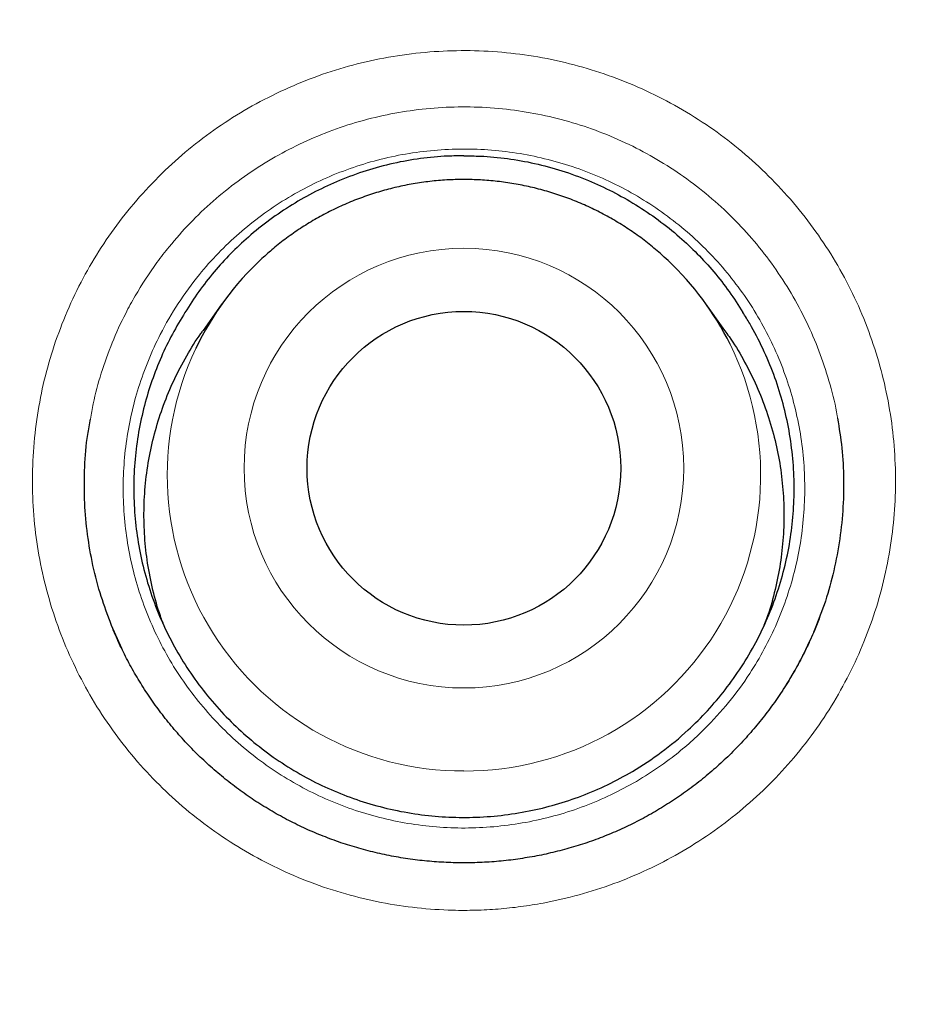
# Model space of a CAD drawing. Header units: millimetres. Extents: x 8 to 869, y 12 to 812.
# Tile 71 of 230: x 406.65 to 410.17, y 804.03 to 807.87. Entities that reach past the tile are written whole.
import ezdxf

# ---------------------------------------------------------------- set-up
doc = ezdxf.new("R2010")
doc.units = ezdxf.units.MM

msp = doc.modelspace()

# ---------------------------------------------------------------- linework, layer by layer
at = {"color": 7, "linetype": 'Continuous', "lineweight": 30}
for p, q in [((407.4418, 806.7641), (407.3682, 806.6609)), ((409.4043, 806.6609), (409.3307, 806.7641)), ((407.0508, 805.4197), (407.0108, 805.5101)), ((409.7413, 805.4621), (409.7265, 805.4314))]:
    msp.add_line(p, q, dxfattribs=at)
at = {"color": 252, "linetype": 'Continuous', "lineweight": 0}
for p, q in [((409.7265, 805.4314), (409.7017, 805.38)), ((407.0533, 805.4141), (407.0508, 805.4197))]:
    msp.add_line(p, q, dxfattribs=at)
for centre, radius in [((408.3863, 794.3141), 16.6978), ((408.3863, 794.3141), 15.9984), ((408.3861, 806.1238), 0.8579)]:
    msp.add_circle(centre, radius, dxfattribs=at)
at = {"color": 7, "linetype": 'Continuous', "lineweight": 30}
for centre, radius in [((408.3863, 794.3141), 16.1738), ((408.3861, 806.123), 0.6121)]:
    msp.add_circle(centre, radius, dxfattribs=at)
for centre, radius, start, end in [((408.3814, 806.0938), 1.1542, 132.7658, 154.5045), ((408.3913, 806.0939), 1.1539, 26.4346, 46.6677)]:
    msp.add_arc(centre, radius, start, end, dxfattribs=at)
at = {"color": 252, "linetype": 'Continuous', "lineweight": 0}
for centre, start, end in [((408.3826, 806.0961), 154.6307, 270.1838), ((408.39, 806.096), 269.8153, 26.312)]:
    msp.add_arc(centre, 1.1542, start, end, dxfattribs=at)
at = {"color": 7, "linetype": 'Continuous', "lineweight": 30}
for points, knots in [([(408.3863, 812.1662), (408.3667, 812.1663), (408.2616, 812.1669), (408.0712, 812.1642), (407.815, 812.158), (407.5588, 812.1478), (407.3023, 812.134), (407.0457, 812.1164), (406.7893, 812.0951), (406.5329, 812.07), (406.2767, 812.0413), (406.0205, 812.0088), (405.7644, 811.9725), (405.5085, 811.9325), (405.2532, 811.8889), (404.9986, 811.8415), (404.7448, 811.7905), (404.4917, 811.7359), (404.2394, 811.6776), (403.9879, 811.6156), (403.7372, 811.55), (403.4879, 811.4808), (403.2398, 811.4082), (402.9931, 811.332), (402.7473, 811.2523), (402.5029, 811.169), (402.2599, 811.0824), (402.0187, 810.9923), (401.7794, 810.8991), (401.5413, 810.8022), (401.3043, 810.7019), (401.0682, 810.5979), (400.8339, 810.4906), (400.6013, 810.3799), (400.3704, 810.266), (400.1413, 810.1488), (399.9138, 810.0282), (399.6881, 809.9042), (399.464, 809.777), (399.2415, 809.6463), (399.0207, 809.5123), (398.8015, 809.375), (398.5838, 809.2341), (398.3678, 809.0899), (398.1533, 808.9422), (397.9407, 808.7914), (397.7306, 808.6377), (397.5232, 808.4813), (397.3186, 808.3225), (397.1168, 808.161), (396.9175, 807.9968), (396.721, 807.83), (396.5271, 807.6606), (396.3357, 807.4885), (396.147, 807.3136), (395.9609, 807.1361), (395.7773, 806.9559), (395.5963, 806.773), (395.4179, 806.5874), (395.242, 806.3991), (395.0686, 806.2079), (394.8978, 806.0141), (394.7298, 805.8178), (394.5647, 805.6191), (394.4026, 805.4181), (394.2431, 805.2144), (394.0862, 805.0081), (393.9322, 804.7993), (393.7809, 804.5881), (393.6326, 804.3745), (393.4873, 804.1587), (393.3452, 803.9408), (393.2062, 803.721), (393.0704, 803.4994), (392.938, 803.276), (392.809, 803.051), (392.6835, 802.8246), (392.5614, 802.5967), (392.4429, 802.3676), (392.3279, 802.137), (392.2162, 801.9047), (392.1077, 801.6706), (392.0026, 801.4349), (391.901, 801.1979), (391.8029, 800.9597), (391.7085, 800.7205), (391.6177, 800.4804), (391.5303, 800.2387), (391.4462, 799.9954), (391.3655, 799.7502), (391.2882, 799.5038), (391.2145, 799.2562), (391.1443, 799.0074), (391.0776, 798.7572), (391.0144, 798.5057), (390.9548, 798.253), (390.8987, 797.9992), (390.8463, 797.7447), (390.7976, 797.4895), (390.7525, 797.2338), (390.7112, 796.9773), (390.6736, 796.7203), (390.6396, 796.4625), (390.6094, 796.2046), (390.5829, 795.9467), (390.5602, 795.6888), (390.5413, 795.4308), (390.526, 795.1727), (390.5145, 794.9145), (390.5067, 794.6566), (390.5027, 794.3988), (390.5024, 794.1412), (390.5058, 793.8833), (390.5129, 793.625), (390.5238, 793.3665), (390.5383, 793.1083), (390.5567, 792.8504), (390.5787, 792.5928), (390.6044, 792.3355), (390.6339, 792.0785), (390.6671, 791.8218), (390.7041, 791.5654), (390.7447, 791.3094), (390.7891, 791.0537), (390.8372, 790.7983), (390.889, 790.5433), (390.9446, 790.2886), (391.0039, 790.0344), (391.0668, 789.7811), (391.1332, 789.5292), (391.2031, 789.2789), (391.2764, 789.0301), (391.3531, 788.7828), (391.4333, 788.537), (391.5169, 788.2927), (391.604, 788.0497), (391.6946, 787.8082), (391.7886, 787.568), (391.8861, 787.3292), (391.9871, 787.0917), (392.0916, 786.8556), (392.1995, 786.6207), (392.311, 786.3871), (392.4261, 786.1548), (392.5445, 785.9239), (392.6664, 785.6946), (392.7916, 785.467), (392.9203, 785.2408), (393.0524, 785.0161), (393.1878, 784.7932), (393.3264, 784.5723), (393.4679, 784.3536), (393.6124, 784.1374), (393.7598, 783.9233), (393.9104, 783.7113), (394.064, 783.5014), (394.2205, 783.2939), (394.3799, 783.0886), (394.5423, 782.8857), (394.7075, 782.6851), (394.8758, 782.4868), (395.0467, 782.291), (395.2204, 782.0978), (395.3966, 781.9074), (395.5753, 781.7197), (395.7567, 781.5347), (395.9408, 781.3523), (396.1274, 781.1726), (396.3168, 780.9955), (396.5086, 780.8211), (396.7032, 780.6495), (396.9004, 780.4804), (397.1006, 780.3136), (397.3035, 780.1495), (397.5088, 779.9881), (397.7162, 779.83), (397.9108, 779.6855), (398.0373, 779.5952), (398.0931, 779.5553)], [0, 0, 0, 0, 0.001293, 0.006961, 0.01261, 0.018268, 0.023944, 0.029621, 0.035301, 0.040986, 0.046678, 0.052377, 0.058088, 0.06381, 0.069529, 0.075245, 0.080959, 0.086673, 0.092389, 0.098108, 0.103833, 0.109548, 0.115246, 0.120948, 0.126653, 0.132355, 0.13805, 0.143735, 0.149406, 0.155061, 0.160758, 0.166454, 0.172144, 0.177829, 0.183512, 0.189193, 0.194876, 0.200561, 0.206249, 0.211944, 0.217645, 0.223356, 0.229078, 0.234812, 0.240561, 0.246324, 0.252076, 0.257805, 0.263522, 0.269229, 0.274926, 0.280617, 0.286302, 0.291982, 0.297661, 0.303338, 0.309016, 0.314696, 0.32038, 0.326069, 0.331764, 0.337468, 0.343184, 0.348875, 0.354574, 0.360286, 0.366007, 0.371737, 0.377473, 0.383214, 0.388957, 0.394701, 0.400443, 0.406182, 0.411915, 0.41764, 0.423357, 0.429063, 0.434756, 0.440442, 0.446132, 0.451828, 0.457525, 0.46322, 0.468909, 0.474588, 0.480252, 0.485909, 0.491606, 0.497304, 0.503003, 0.508706, 0.514413, 0.520128, 0.525851, 0.531585, 0.537327, 0.543063, 0.548797, 0.554529, 0.560263, 0.565998, 0.571737, 0.577478, 0.583197, 0.588911, 0.594622, 0.600331, 0.606035, 0.611733, 0.617424, 0.623107, 0.628794, 0.634508, 0.640218, 0.645927, 0.651635, 0.657342, 0.663051, 0.668761, 0.674475, 0.680192, 0.685915, 0.691644, 0.69738, 0.703125, 0.70888, 0.714646, 0.720412, 0.726162, 0.731898, 0.737623, 0.743338, 0.749045, 0.754746, 0.760443, 0.766137, 0.77183, 0.777525, 0.783221, 0.788921, 0.794627, 0.80034, 0.806063, 0.811798, 0.817527, 0.823258, 0.829004, 0.834759, 0.840518, 0.846277, 0.85203, 0.857771, 0.8635, 0.869247, 0.874989, 0.880727, 0.886463, 0.892199, 0.897936, 0.903677, 0.909421, 0.915153, 0.920879, 0.926601, 0.93232, 0.938039, 0.943759, 0.949481, 0.955211, 0.960928, 0.966664, 0.972417, 0.978181, 0.983949, 0.98971, 0.995458, 1, 1, 1, 1]), ([(418.7011, 779.571), (418.7388, 779.5978), (418.8477, 779.6753), (419.0253, 779.8067), (419.2336, 779.9647), (419.4391, 780.1253), (419.6418, 780.2885), (419.8418, 780.4544), (420.0391, 780.6228), (420.2337, 780.7938), (420.4257, 780.9675), (420.6151, 781.1439), (420.8018, 781.3229), (420.986, 781.5046), (421.1676, 781.689), (421.3466, 781.8761), (421.5231, 782.066), (421.697, 782.2586), (421.8684, 782.454), (422.0371, 782.6519), (422.2029, 782.8523), (422.366, 783.0551), (422.5263, 783.2605), (422.6839, 783.4685), (422.8386, 783.6788), (422.9901, 783.8912), (423.1384, 784.1054), (423.2833, 784.3213), (423.425, 784.5391), (423.5636, 784.759), (423.6991, 784.9809), (423.8313, 785.2045), (423.9602, 785.4299), (424.0858, 785.6571), (424.2082, 785.8861), (424.3273, 786.1168), (424.4429, 786.3491), (424.5551, 786.5828), (424.6638, 786.8177), (424.7689, 787.054), (424.8706, 787.2917), (424.9688, 787.5307), (425.0635, 787.7711), (425.1547, 788.013), (425.2424, 788.256), (425.3266, 788.5004), (425.4075, 788.7465), (425.485, 788.9943), (425.5591, 789.2437), (425.6296, 789.4942), (425.6964, 789.7453), (425.7594, 789.9966), (425.8189, 790.249), (425.8749, 790.5027), (425.9274, 790.7579), (425.9762, 791.0135), (426.0212, 791.2693), (426.0625, 791.5253), (426.1, 791.7815), (426.1338, 792.038), (426.1638, 792.2947), (426.1901, 792.5517), (426.2127, 792.8091), (426.2316, 793.0667), (426.2467, 793.3248), (426.2582, 793.5831), (426.2659, 793.8419), (426.2698, 794.1012), (426.2701, 794.3601), (426.2666, 794.6183), (426.2593, 794.8761), (426.2483, 795.1341), (426.2336, 795.3926), (426.2152, 795.6513), (426.193, 795.9097), (426.1672, 796.1673), (426.1377, 796.4238), (426.1045, 796.68), (426.0676, 796.9361), (426.0269, 797.1921), (425.9826, 797.4475), (425.9346, 797.7021), (425.883, 797.9562), (425.8276, 798.2095), (425.7686, 798.4623), (425.7059, 798.7143), (425.6396, 798.9654), (425.5698, 799.2153), (425.4964, 799.4638), (425.4196, 799.7111), (425.3392, 799.957), (425.2552, 800.2017), (425.1678, 800.4452), (425.077, 800.6867), (424.983, 800.9263), (424.8856, 801.1641), (424.7846, 801.4011), (424.68, 801.637), (424.5719, 801.8716), (424.4604, 802.1045), (424.3459, 802.3354), (424.2281, 802.5642), (424.1068, 802.7921), (423.9818, 803.019), (423.8532, 803.2446), (423.7216, 803.468), (423.587, 803.6891), (423.4493, 803.9081), (423.3086, 804.1249), (423.1648, 804.3396), (423.0179, 804.5522), (422.8679, 804.7626), (422.7149, 804.971), (422.5587, 805.1772), (422.3994, 805.3814), (422.237, 805.5836), (422.0713, 805.7838), (421.9026, 805.9819), (421.7314, 806.177), (421.558, 806.369), (421.3824, 806.5578), (421.2041, 806.7441), (421.0231, 806.9278), (420.8396, 807.1087), (420.6535, 807.2869), (420.465, 807.4622), (420.2742, 807.6347), (420.0807, 807.8045), (419.8844, 807.9717), (419.6853, 808.1366), (419.4835, 808.2988), (419.2792, 808.4582), (419.0727, 808.6147), (418.8643, 808.7679), (418.654, 808.9179), (418.4411, 809.0652), (418.2256, 809.2098), (418.0078, 809.3514), (417.7885, 809.4896), (417.5676, 809.6244), (417.3452, 809.7557), (417.1212, 809.8837), (416.8955, 810.0082), (416.6682, 810.1294), (416.4393, 810.2473), (416.2087, 810.3618), (415.9764, 810.4729), (415.7424, 810.5807), (415.5067, 810.6852), (415.2692, 810.7864), (415.0299, 810.8844), (414.7897, 810.9786), (414.5486, 811.0691), (414.3064, 811.1561), (414.0624, 811.2398), (413.8168, 811.3201), (413.5698, 811.3969), (413.3219, 811.4701), (413.0736, 811.5396), (412.8245, 811.6054), (412.5744, 811.6676), (412.3229, 811.7264), (412.0702, 811.7816), (411.8169, 811.8332), (411.5628, 811.8811), (411.308, 811.9253), (411.0524, 811.9659), (410.796, 812.0028), (410.5391, 812.036), (410.2818, 812.0655), (410.0245, 812.0913), (409.7671, 812.1133), (409.5096, 812.1315), (409.252, 812.146), (408.9943, 812.1568), (408.7366, 812.1636), (408.5339, 812.1667), (408.4172, 812.1662), (408.3863, 812.1661)], [0, 0, 0, 0, 0.003067, 0.00886, 0.014634, 0.020394, 0.026143, 0.031881, 0.03761, 0.043334, 0.049052, 0.054767, 0.060481, 0.066195, 0.071911, 0.077631, 0.083355, 0.089087, 0.094827, 0.10058, 0.106318, 0.112064, 0.117822, 0.123589, 0.129357, 0.135122, 0.140878, 0.146619, 0.152352, 0.1581, 0.163842, 0.16958, 0.175314, 0.181048, 0.186782, 0.192519, 0.198255, 0.203979, 0.209697, 0.215409, 0.221118, 0.226825, 0.232532, 0.238241, 0.243954, 0.249652, 0.255375, 0.261114, 0.266863, 0.272613, 0.278356, 0.284083, 0.289785, 0.295538, 0.301299, 0.307047, 0.312784, 0.318511, 0.324231, 0.329944, 0.335653, 0.341359, 0.347065, 0.352771, 0.35848, 0.364192, 0.36991, 0.375636, 0.381372, 0.387069, 0.392751, 0.398458, 0.404181, 0.409913, 0.415644, 0.421365, 0.427066, 0.432755, 0.438484, 0.444211, 0.449935, 0.455659, 0.461384, 0.467112, 0.472845, 0.478584, 0.484323, 0.490054, 0.495777, 0.501495, 0.50721, 0.512924, 0.518638, 0.524354, 0.53002, 0.535694, 0.541386, 0.547089, 0.552798, 0.558503, 0.564198, 0.569874, 0.575558, 0.581304, 0.58704, 0.592766, 0.598485, 0.604198, 0.609907, 0.615614, 0.62132, 0.627028, 0.632738, 0.638452, 0.644172, 0.649901, 0.655638, 0.661388, 0.667147, 0.672839, 0.678533, 0.684229, 0.689926, 0.695621, 0.701312, 0.706998, 0.712678, 0.718358, 0.724055, 0.729766, 0.735488, 0.741214, 0.746939, 0.752655, 0.758356, 0.764057, 0.76981, 0.775549, 0.781274, 0.786989, 0.792694, 0.798393, 0.804085, 0.809774, 0.815461, 0.821147, 0.826835, 0.832526, 0.838221, 0.843922, 0.849631, 0.855353, 0.86102, 0.866701, 0.872401, 0.878113, 0.883829, 0.889541, 0.89524, 0.90092, 0.906608, 0.912323, 0.918035, 0.923745, 0.929456, 0.935168, 0.940883, 0.946604, 0.952332, 0.958053, 0.963765, 0.969471, 0.975172, 0.98087, 0.986567, 0.992266, 0.997951, 1, 1, 1, 1]), ([(424.8658, 794.3141), (424.8642, 794.4867), (424.8611, 794.8318), (424.8358, 795.349), (424.7954, 795.8652), (424.7385, 796.3799), (424.6655, 796.8925), (424.5765, 797.4026), (424.4744, 797.8955), (424.3609, 798.3711), (424.2375, 798.8294), (424.1009, 799.284), (423.9513, 799.7344), (423.7887, 800.1803), (423.6081, 800.6348), (423.4082, 801.0968), (423.1877, 801.5653), (422.9527, 802.0266), (422.7032, 802.4804), (422.4397, 802.926), (422.1622, 803.3632), (421.8793, 803.7796), (421.5923, 804.1756), (421.3029, 804.5517), (421.0028, 804.9194), (420.6922, 805.2783), (420.3714, 805.6281), (420.0306, 805.9788), (419.6691, 806.3291), (419.2861, 806.6776), (418.8924, 807.0139), (418.4883, 807.3376), (418.0743, 807.6485), (417.6506, 807.9462), (417.2299, 808.2226), (416.8133, 808.4786), (416.4019, 808.7154), (415.9839, 808.9403), (415.5596, 809.153), (415.1294, 809.3534), (414.6804, 809.547), (414.2123, 809.7323), (413.7251, 809.9077), (413.2327, 810.0677), (412.7355, 810.2121), (412.234, 810.3409), (411.7286, 810.4539), (411.2342, 810.5482), (410.7513, 810.6253), (410.2806, 810.6866), (409.8084, 810.7344), (409.335, 810.7685), (408.8608, 810.789), (408.3719, 810.7961), (407.8685, 810.7882), (407.3513, 810.7638), (406.8351, 810.7232), (406.3205, 810.6663), (405.8079, 810.5934), (405.2978, 810.5044), (404.8049, 810.4023), (404.3292, 810.2887), (403.8709, 810.1653), (403.4164, 810.0287), (402.9659, 809.8791), (402.52, 809.7166), (402.0656, 809.536), (401.6036, 809.336), (401.1351, 809.1156), (400.6737, 808.8805), (400.22, 808.6311), (399.7743, 808.3675), (399.3371, 808.0901), (398.9208, 807.8071), (398.5248, 807.5202), (398.1486, 807.2308), (397.781, 806.9306), (397.4221, 806.62), (397.0723, 806.2992), (396.7216, 805.9585), (396.3712, 805.5969), (396.0228, 805.214), (395.6865, 804.8203), (395.3628, 804.4162), (395.0519, 804.0021), (394.7541, 803.5785), (394.4778, 803.1577), (394.2217, 802.7411), (393.9849, 802.3298), (393.7601, 801.9118), (393.5474, 801.4875), (393.347, 801.0572), (393.1534, 800.6082), (392.9681, 800.1401), (392.7927, 799.653), (392.6327, 799.1605), (392.4882, 798.6633), (392.3594, 798.1618), (392.2465, 797.6565), (392.1522, 797.162), (392.075, 796.6791), (392.0137, 796.2085), (391.9659, 795.7363), (391.9318, 795.2629), (391.9113, 794.7887), (391.9043, 794.2997), (391.9122, 793.7964), (391.9366, 793.2792), (391.9772, 792.763), (392.034, 792.2483), (392.107, 791.7357), (392.196, 791.2256), (392.2981, 790.7327), (392.4116, 790.2571), (392.535, 789.7988), (392.6716, 789.3442), (392.8213, 788.8938), (392.9838, 788.4479), (393.1644, 787.9934), (393.3643, 787.5314), (393.5848, 787.0629), (393.8198, 786.6016), (394.0693, 786.1478), (394.3329, 785.7022), (394.6103, 785.265), (394.8933, 784.8486), (395.1802, 784.4526), (395.4696, 784.0765), (395.7697, 783.7088), (396.0803, 783.3499), (396.4011, 783.0001), (396.7419, 782.6494), (397.1034, 782.2991), (397.4864, 781.9506), (397.8801, 781.6143), (398.2842, 781.2906), (398.6983, 780.9797), (399.1219, 780.682), (399.5426, 780.4056), (399.9592, 780.1496), (400.3706, 779.9128), (400.7886, 779.6879), (401.2129, 779.4752), (401.6431, 779.2748), (402.0922, 779.0812), (402.5602, 778.8959), (403.0474, 778.7205), (403.5398, 778.5605), (404.037, 778.4161), (404.5386, 778.2873), (405.0439, 778.1743), (405.5384, 778.08), (406.0212, 778.0029), (406.4919, 777.9415), (406.9641, 777.8938), (407.4375, 777.8596), (407.9117, 777.8392), (408.4006, 777.8321), (408.904, 777.84), (409.4212, 777.8644), (409.9374, 777.905), (410.452, 777.9619), (410.9646, 778.0348), (411.4747, 778.1238), (411.9677, 778.2259), (412.4433, 778.3394), (412.9016, 778.4629), (413.3561, 778.5995), (413.8066, 778.7491), (414.2525, 778.9116), (414.7069, 779.0922), (415.1689, 779.2922), (415.6374, 779.5126), (416.0988, 779.7477), (416.5525, 779.9971), (416.9982, 780.2607), (417.4354, 780.5381), (417.8517, 780.8211), (418.2477, 781.108), (418.6239, 781.3974), (418.9916, 781.6976), (419.3504, 782.0082), (419.7002, 782.329), (420.0509, 782.6697), (420.4013, 783.0312), (420.7497, 783.4142), (421.086, 783.8079), (421.4098, 784.212), (421.7206, 784.6261), (422.0184, 785.0497), (422.2948, 785.4705), (422.5508, 785.8871), (422.7876, 786.2984), (423.0124, 786.7164), (423.2251, 787.1407), (423.4255, 787.571), (423.6191, 788.02), (423.8044, 788.4881), (423.9798, 788.9752), (424.1398, 789.4677), (424.2843, 789.9649), (424.4131, 790.4664), (424.526, 790.9717), (424.6203, 791.4662), (424.6975, 791.9491), (424.7588, 792.4197), (424.8066, 792.8919), (424.8405, 793.3653), (424.8618, 793.8395), (424.8644, 794.1559), (424.8658, 794.3141)], [0, 0, 0, 0, 0.005, 0.01, 0.015, 0.0199999, 0.0249999, 0.0299999, 0.0349999, 0.0395832, 0.0441666, 0.0487499, 0.0533333, 0.0579166, 0.0625, 0.0675, 0.0725, 0.0775, 0.0824999, 0.0874999, 0.0924999, 0.0974999, 0.1020832, 0.1066666, 0.1112499, 0.1158333, 0.1204166, 0.125, 0.13, 0.135, 0.14, 0.1449999, 0.1499999, 0.1549999, 0.1599999, 0.1645832, 0.1691666, 0.1737499, 0.1783333, 0.1829166, 0.1875, 0.1925, 0.1975, 0.2025, 0.2074999, 0.2124999, 0.2174999, 0.2224999, 0.2270832, 0.2316666, 0.2362499, 0.2408333, 0.2454166, 0.25, 0.255, 0.26, 0.265, 0.2699999, 0.2749999, 0.2799999, 0.2849999, 0.2895832, 0.2941666, 0.2987499, 0.3033333, 0.3079166, 0.3125, 0.3175, 0.3225, 0.3275, 0.3324999, 0.3374999, 0.3424999, 0.3474999, 0.3520832, 0.3566666, 0.3612499, 0.3658333, 0.3704166, 0.375, 0.38, 0.385, 0.39, 0.3949999, 0.3999999, 0.4049999, 0.4099999, 0.4145832, 0.4191666, 0.4237499, 0.4283333, 0.4329166, 0.4375, 0.4425, 0.4475, 0.4525, 0.4574999, 0.4624999, 0.4674999, 0.4724999, 0.4770832, 0.4816666, 0.4862499, 0.4908333, 0.4954166, 0.5, 0.505, 0.51, 0.515, 0.5199999, 0.5249999, 0.5299999, 0.5349999, 0.5395832, 0.5441666, 0.5487499, 0.5533333, 0.5579166, 0.5625, 0.5675, 0.5725, 0.5775, 0.5824999, 0.5874999, 0.5924999, 0.5974999, 0.6020832, 0.6066666, 0.6112499, 0.6158333, 0.6204166, 0.625, 0.63, 0.635, 0.64, 0.6449999, 0.6499999, 0.6549999, 0.6599999, 0.6645832, 0.6691666, 0.6737499, 0.6783333, 0.6829166, 0.6875, 0.6925, 0.6975, 0.7025, 0.7074999, 0.7124999, 0.7174999, 0.7224999, 0.7270832, 0.7316666, 0.7362499, 0.7408333, 0.7454166, 0.75, 0.755, 0.76, 0.765, 0.7699999, 0.7749999, 0.7799999, 0.7849999, 0.7895832, 0.7941666, 0.7987499, 0.8033333, 0.8079166, 0.8125, 0.8175, 0.8225, 0.8275, 0.8324999, 0.8374999, 0.8424999, 0.8474999, 0.8520832, 0.8566666, 0.8612499, 0.8658333, 0.8704166, 0.875, 0.88, 0.885, 0.89, 0.8949999, 0.8999999, 0.9049999, 0.9099999, 0.9145832, 0.9191666, 0.9237499, 0.9283333, 0.9329166, 0.9375, 0.9425, 0.9475, 0.9525, 0.9574999, 0.9624999, 0.9674999, 0.9724999, 0.9770832, 0.9816666, 0.9862499, 0.9908333, 0.9954166, 1, 1, 1, 1]), ([(408.3863, 807.3423), (408.365, 807.342), (408.3082, 807.3414), (408.2159, 807.3328), (408.1094, 807.3139), (408.0037, 807.2853), (407.9021, 807.2481), (407.8058, 807.2035), (407.7147, 807.1521), (407.6271, 807.0929), (407.5469, 807.0286), (407.4746, 806.9606), (407.4099, 806.8897), (407.3499, 806.8134), (407.315, 806.7584), (407.2975, 806.7309)], [0, 0, 0, 0, 0.048798, 0.130437, 0.212692, 0.296878, 0.381713, 0.460936, 0.54067, 0.622002, 0.703885, 0.776813, 0.850157, 0.924841, 1, 1, 1, 1]), ([(408.3863, 807.3423), (408.4075, 807.342), (408.4643, 807.3414), (408.5566, 807.3328), (408.6631, 807.3139), (408.7688, 807.2853), (408.8704, 807.2481), (408.9667, 807.2035), (409.0578, 807.1521), (409.1454, 807.0929), (409.2256, 807.0286), (409.2979, 806.9606), (409.3626, 806.8897), (409.4226, 806.8134), (409.4575, 806.7584), (409.475, 806.7309)], [0, 0, 0, 0, 0.048798, 0.130437, 0.212692, 0.296878, 0.381713, 0.460936, 0.54067, 0.622002, 0.703885, 0.776813, 0.850157, 0.924841, 1, 1, 1, 1]), ([(409.1827, 806.9332), (409.1728, 806.9425), (409.147, 806.967), (409.1025, 807.0034), (409.0497, 807.0425), (408.9946, 807.0785), (408.9377, 807.1114), (408.8789, 807.1409), (408.8185, 807.1671), (408.7568, 807.1898), (408.6938, 807.209), (408.6299, 807.2246), (408.5652, 807.2366), (408.4998, 807.2449), (408.4342, 807.2494), (408.3683, 807.2503), (408.3026, 807.2474), (408.2371, 807.2408), (408.172, 807.2305), (408.1077, 807.2166), (408.0443, 807.199), (407.9819, 807.1779), (407.9209, 807.1533), (407.8614, 807.1252), (407.8035, 807.0939), (407.7476, 807.0593), (407.6937, 807.0215), (407.6436, 806.9824), (407.6127, 806.9544), (407.598, 806.9412)], [0, 0, 0, 0, 0.023464, 0.061149, 0.098836, 0.136526, 0.174219, 0.211914, 0.249611, 0.287311, 0.325012, 0.362715, 0.40042, 0.438126, 0.475834, 0.513542, 0.551251, 0.588959, 0.626668, 0.664377, 0.702085, 0.739791, 0.777497, 0.815201, 0.852904, 0.890605, 0.928304, 0.966, 1, 1, 1, 1]), ([(407.2975, 806.7309), (407.2806, 806.7029), (407.2467, 806.6469), (407.2039, 806.5576), (407.1673, 806.4647), (407.1374, 806.3665), (407.1151, 806.2641), (407.101, 806.1573), (407.096, 806.0484), (407.1003, 805.9398), (407.1137, 805.8326), (407.1359, 805.7272), (407.1673, 805.6229), (407.2075, 805.5217), (407.2557, 805.4251), (407.3117, 805.3329), (407.3761, 805.2448), (407.4476, 805.1626), (407.5252, 805.0873), (407.6087, 805.0188), (407.6987, 804.9568), (407.7935, 804.9029), (407.8918, 804.8574), (407.9933, 804.8203), (408.0989, 804.7915), (408.2062, 804.7718), (408.3141, 804.7613), (408.4222, 804.7597), (408.5314, 804.7673), (408.6393, 804.7842), (408.7446, 804.8098), (408.8471, 804.844), (408.9476, 804.8872), (409.0521, 804.943), (409.1582, 805.0135), (409.2552, 805.0938), (409.3378, 805.1764), (409.4074, 805.2588), (409.4706, 805.3478), (409.5258, 805.4416), (409.5725, 805.539), (409.6109, 805.6397), (409.6409, 805.7445), (409.6619, 805.8512), (409.6736, 805.9585), (409.6763, 806.0662), (409.6698, 806.175), (409.6541, 806.2826), (409.6295, 806.3877), (409.5963, 806.4902), (409.5539, 806.5907), (409.5122, 806.6708), (409.4839, 806.7165), (409.475, 806.7309)], [0, 0, 0, 0, 0.01785, 0.035806, 0.054088, 0.072484, 0.091883, 0.111416, 0.131375, 0.15148, 0.170879, 0.190412, 0.210371, 0.230476, 0.249875, 0.269408, 0.289367, 0.309472, 0.328871, 0.348404, 0.368363, 0.388468, 0.407867, 0.4274, 0.447359, 0.467464, 0.486863, 0.506396, 0.526355, 0.54646, 0.565859, 0.585392, 0.605351, 0.625456, 0.649965, 0.674747, 0.694146, 0.713679, 0.733638, 0.753743, 0.773142, 0.792675, 0.812634, 0.832739, 0.852138, 0.871671, 0.89163, 0.911735, 0.931134, 0.950667, 0.970626, 0.990731, 1, 1, 1, 1]), ([(407.2183, 805.5033), (407.2126, 805.5177), (407.194, 805.5648), (407.1712, 805.6481), (407.1504, 805.7513), (407.1389, 805.8555), (407.1361, 805.9598), (407.1422, 806.0651), (407.1572, 806.1692), (407.1808, 806.2711), (407.2129, 806.3705), (407.2535, 806.4681), (407.303, 806.5613), (407.3418, 806.6256), (407.3657, 806.6568), (407.3687, 806.6606)], [0, 0, 0, 0, 0.038273, 0.1248621, 0.2127136, 0.2977861, 0.3834537, 0.4700428, 0.5578943, 0.6426596, 0.7280134, 0.8152235, 0.903075, 0.9881475, 1, 1, 1, 1]), ([(409.4035, 806.6604), (409.4094, 806.6527), (409.4361, 806.6174), (409.4765, 806.5493), (409.5243, 806.4565), (409.564, 806.3587), (409.5952, 806.2582), (409.6177, 806.1557), (409.6315, 806.0523), (409.6366, 805.9469), (409.6326, 805.8418), (409.62, 805.738), (409.5981, 805.636), (409.5768, 805.5593), (409.56, 805.5177), (409.5565, 805.509)], [0, 0, 0, 0, 0.024067, 0.10957, 0.195672, 0.2827, 0.370996, 0.4565, 0.542601, 0.629629, 0.717925, 0.80312, 0.888906, 0.976558, 1, 1, 1, 1]), ([(407.0036, 805.5284), (406.9905, 805.5643), (406.9629, 805.6398), (406.9339, 805.7576), (406.9136, 805.88), (406.9038, 806.0035), (406.9049, 806.1287), (406.9131, 806.2334), (406.9248, 806.2951), (406.9287, 806.3153)], [0, 0, 0, 0, 0.142826, 0.301076, 0.453766, 0.607516, 0.76461, 0.92286, 1, 1, 1, 1]), ([(409.8442, 806.3182), (409.8504, 806.2796), (409.8631, 806.2007), (409.8693, 806.0799), (409.8662, 805.9561), (409.8523, 805.8316), (409.8276, 805.709), (409.7944, 805.5917), (409.7647, 805.5179), (409.7502, 805.4819)], [0, 0, 0, 0, 0.137382, 0.2806104, 0.4248333, 0.5721926, 0.7206357, 0.8638642, 1, 1, 1, 1]), ([(409.7744, 805.5426), (409.7677, 805.525), (409.7523, 805.4845), (409.7242, 805.4229), (409.6909, 805.3576), (409.6541, 805.2939), (409.614, 805.2318), (409.5706, 805.1715), (409.5242, 805.1133), (409.4748, 805.0574), (409.4226, 805.0038), (409.3678, 804.9529), (409.3105, 804.9048), (409.251, 804.8597), (409.1894, 804.8178), (409.126, 804.7791), (409.061, 804.7437), (408.9945, 804.7119), (408.9268, 804.6836), (408.8577, 804.6587), (408.7873, 804.6373), (408.7155, 804.6193), (408.6427, 804.6049), (408.5689, 804.594), (408.4945, 804.5868), (408.4196, 804.5833), (408.3446, 804.5835), (408.2698, 804.5873), (408.1953, 804.5949), (408.1214, 804.6062), (408.0483, 804.6211), (407.9764, 804.6396), (407.9057, 804.6616), (407.8365, 804.6872), (407.7687, 804.7161), (407.7022, 804.7484), (407.6373, 804.7841), (407.5742, 804.823), (407.5131, 804.8651), (407.4541, 804.9102), (407.3975, 804.9582), (407.3434, 805.0089), (407.292, 805.0622), (407.2434, 805.118), (407.1975, 805.1763), (407.1545, 805.2369), (407.1145, 805.2996), (407.0778, 805.3641), (407.0447, 805.4302), (407.0199, 805.4851), (407.0075, 805.5184), (407.0036, 805.5288)], [0, 0, 0, 0, 0.015896, 0.036397, 0.056914, 0.077528, 0.098232, 0.119015, 0.139861, 0.160755, 0.181679, 0.202611, 0.223526, 0.244405, 0.265231, 0.285989, 0.306668, 0.327259, 0.347742, 0.368186, 0.388733, 0.409379, 0.430114, 0.450925, 0.471793, 0.492702, 0.513632, 0.534559, 0.555461, 0.576321, 0.597124, 0.617859, 0.638516, 0.659108, 0.67963, 0.700331, 0.721029, 0.741733, 0.762454, 0.783195, 0.803966, 0.824753, 0.845425, 0.866107, 0.886879, 0.907706, 0.928548, 0.949355, 0.970086, 0.990661, 1, 1, 1, 1]), ([(409.6282, 805.2527), (409.6357, 805.2643), (409.6564, 805.2966), (409.6878, 805.3514), (409.7133, 805.3993), (409.7253, 805.4262), (409.7273, 805.4306)], [0, 0, 0, 0, 0.2022691, 0.5659001, 0.9289376, 1, 1, 1, 1])]:
    msp.add_open_spline(points, degree=3, knots=knots, dxfattribs=at)
at = {"color": 252, "linetype": 'Continuous', "lineweight": 0}
for points, knots in [([(408.3863, 811.9146), (408.2495, 811.9136), (407.9758, 811.9118), (407.5657, 811.8967), (407.127, 811.871), (406.6603, 811.8314), (406.1659, 811.7753), (405.6732, 811.7054), (405.1828, 811.6216), (404.7207, 811.5293), (404.2869, 811.4308), (403.8808, 811.3285), (403.4681, 811.2141), (403.0491, 811.0867), (402.6242, 810.9457), (402.2029, 810.7938), (401.7857, 810.6313), (401.3728, 810.4582), (400.9641, 810.2744), (400.5596, 810.0797), (400.1595, 809.8745), (399.7647, 809.6591), (399.3755, 809.4338), (398.9756, 809.1885), (398.5663, 808.9219), (398.1538, 808.6362), (397.7546, 808.3427), (397.3685, 808.0421), (396.9908, 807.7308), (396.6219, 807.4093), (396.266, 807.0813), (395.923, 806.7472), (395.5928, 806.4076), (395.2717, 806.0591), (394.9602, 805.7023), (394.6785, 805.3614), (394.4245, 805.0385), (394.1962, 804.7352), (393.9533, 804.3976), (393.6981, 804.0241), (393.4336, 803.6132), (393.1801, 803.1944), (392.9378, 802.768), (392.7071, 802.3343), (392.4884, 801.8944), (392.2822, 801.4485), (392.0885, 800.9969), (391.9075, 800.54), (391.7393, 800.0783), (391.5858, 799.6171), (391.4466, 799.1569), (391.3211, 798.6981), (391.2079, 798.2359), (391.1071, 797.771), (391.0246, 797.3346), (390.9577, 796.9275), (390.9041, 796.5502), (390.8529, 796.1254), (390.8081, 795.6528), (390.7743, 795.1324), (390.7558, 794.6112), (390.7528, 794.0985), (390.7645, 793.5945), (390.7899, 793.0997), (390.8294, 792.602), (390.8835, 792.1018), (390.9522, 791.5996), (391.032, 791.1186), (391.121, 790.6589), (391.2228, 790.196), (391.3431, 789.7117), (391.4844, 789.2071), (391.6405, 788.7069), (391.8084, 788.2198), (391.9873, 787.7459), (392.1762, 787.2853), (392.3796, 786.8267), (392.5977, 786.3706), (392.8305, 785.9175), (393.0669, 785.4882), (393.3049, 785.0822), (393.5553, 784.6786), (393.8298, 784.262), (394.13, 783.834), (394.4425, 783.4149), (394.7617, 783.0121), (395.0866, 782.6251), (395.4164, 782.2539), (395.759, 781.8893), (396.1146, 781.5319), (396.4829, 781.1822), (396.8467, 780.8561), (397.2044, 780.5524), (397.5747, 780.2537), (397.9737, 779.9493), (398.4028, 779.6416), (398.8407, 779.3465), (399.2871, 779.0645), (399.7165, 778.8104), (400.1274, 778.5822), (400.5183, 778.3775), (400.9142, 778.1826), (401.3148, 777.9977), (401.7372, 777.8153), (402.182, 777.6373), (402.6587, 777.4621), (403.15, 777.2976), (403.6557, 777.145), (404.1658, 777.0077), (404.6797, 776.8858), (405.1688, 776.7854), (405.6322, 776.7036), (406.0692, 776.6379), (406.5078, 776.5835), (406.9476, 776.5402), (407.4074, 776.5072), (407.8871, 776.4851), (408.2199, 776.4823), (408.3863, 776.4808)], [0, 0, 0, 0, 0.007395, 0.014791, 0.022186, 0.031146, 0.040111, 0.049077, 0.058042, 0.067002, 0.074546, 0.082092, 0.089636, 0.097697, 0.105764, 0.113833, 0.121902, 0.129968, 0.13803, 0.146129, 0.154232, 0.162336, 0.170439, 0.178538, 0.187691, 0.196844, 0.205657, 0.214474, 0.223294, 0.232112, 0.240924, 0.249455, 0.257991, 0.266528, 0.275064, 0.283595, 0.290433, 0.297272, 0.30411, 0.312915, 0.321722, 0.330527, 0.339377, 0.348229, 0.35708, 0.365929, 0.374783, 0.383639, 0.392494, 0.401343, 0.40991, 0.418482, 0.427056, 0.435627, 0.444195, 0.451062, 0.45793, 0.464797, 0.47419, 0.483587, 0.492984, 0.502377, 0.511302, 0.52023, 0.529156, 0.538288, 0.547422, 0.556554, 0.564644, 0.572734, 0.582172, 0.591614, 0.601056, 0.610494, 0.619464, 0.628434, 0.637404, 0.646581, 0.655761, 0.664938, 0.673068, 0.681199, 0.690614, 0.700034, 0.709454, 0.71887, 0.727816, 0.736764, 0.74571, 0.75486, 0.764012, 0.773162, 0.781267, 0.789372, 0.79888, 0.808394, 0.81791, 0.827424, 0.836932, 0.844879, 0.85283, 0.860781, 0.868732, 0.876679, 0.885651, 0.894624, 0.904135, 0.913652, 0.923172, 0.93269, 0.942201, 0.95016, 0.958123, 0.966088, 0.974051, 0.98201, 0.991005, 1, 1, 1, 1]), ([(408.3863, 776.4808), (408.5455, 776.4821), (408.8641, 776.4848), (409.3418, 776.5059), (409.8187, 776.5394), (410.2945, 776.5865), (410.7706, 776.6469), (411.2467, 776.721), (411.7226, 776.8086), (412.1961, 776.9095), (412.6664, 777.0233), (413.146, 777.1536), (413.634, 777.3013), (414.1065, 777.4598), (414.5513, 777.6228), (414.9688, 777.7881), (415.3819, 777.964), (415.807, 778.1579), (416.243, 778.3713), (416.6891, 778.6054), (417.1031, 778.8378), (417.4861, 779.066), (417.8392, 779.2876), (418.1872, 779.5174), (418.5581, 779.775), (418.9502, 780.0626), (419.3418, 780.3677), (419.7059, 780.6676), (420.0438, 780.9604), (420.3743, 781.2616), (420.7102, 781.5835), (421.05, 781.9272), (421.3923, 782.2936), (421.705, 782.6479), (421.99, 782.9879), (422.249, 783.312), (422.5005, 783.642), (422.7648, 784.006), (423.0395, 784.4058), (423.3081, 784.8221), (423.5526, 785.2246), (423.7748, 785.6117), (423.9872, 786.0043), (424.198, 786.4181), (424.4053, 786.8537), (424.6076, 787.3116), (424.7858, 787.7483), (424.9424, 788.1627), (425.0798, 788.5534), (425.208, 788.9472), (425.337, 789.3775), (425.4639, 789.8447), (425.5796, 790.3257), (425.6772, 790.7856), (425.7587, 791.2237), (425.8293, 791.6637), (425.8913, 792.1231), (425.943, 792.602), (425.9827, 793.1001), (426.0068, 793.5704), (426.0179, 794.0125), (426.0186, 794.4259), (426.0096, 794.8393), (425.9903, 795.2637), (425.9599, 795.699), (425.9175, 796.1448), (425.8619, 796.605), (425.7918, 797.0792), (425.7058, 797.567), (425.6062, 798.0522), (425.4932, 798.5344), (425.3724, 798.9921), (425.2459, 799.4254), (425.1154, 799.8349), (424.975, 800.241), (424.8248, 800.6436), (424.6627, 801.0474), (424.4883, 801.4521), (424.3014, 801.8573), (424.0973, 802.2717), (423.8749, 802.6944), (423.6331, 803.1247), (423.3793, 803.5481), (423.114, 803.9642), (422.8294, 804.3842), (422.5247, 804.8071), (422.1989, 805.2317), (421.8603, 805.6463), (421.52, 806.0383), (421.1794, 806.4083), (420.8398, 806.7572), (420.4898, 807.0972), (420.1296, 807.4282), (419.7595, 807.7497), (419.3921, 808.0514), (419.0287, 808.3341), (418.6703, 808.5987), (418.2925, 808.8632), (417.8948, 809.1263), (417.4764, 809.3866), (417.051, 809.6352), (416.6188, 809.8719), (416.168, 810.1027), (415.6981, 810.3261), (415.2087, 810.5407), (414.713, 810.7403), (414.2393, 810.9144), (413.789, 811.0658), (413.3633, 811.197), (412.9194, 811.3216), (412.457, 811.4383), (411.9761, 811.5455), (411.4923, 811.6393), (411.0062, 811.7196), (410.5044, 811.7882), (409.987, 811.8438), (409.4542, 811.8843), (408.9205, 811.9098), (408.5643, 811.913), (408.3863, 811.9146)], [0, 0, 0, 0, 0.0086093, 0.0172236, 0.0258398, 0.0344543, 0.0430638, 0.0517791, 0.0604994, 0.0692214, 0.0779419, 0.0866572, 0.096081, 0.1055047, 0.1135931, 0.1216842, 0.1297754, 0.1378638, 0.1469387, 0.1560154, 0.1650903, 0.1726016, 0.1801149, 0.1876281, 0.1951394, 0.2045262, 0.2139131, 0.2219679, 0.2300253, 0.2380827, 0.2461375, 0.2551708, 0.2642058, 0.2732391, 0.2807127, 0.2881882, 0.2956638, 0.3031374, 0.3125078, 0.3218781, 0.3299189, 0.3379621, 0.3460053, 0.354046, 0.3630634, 0.3720827, 0.3811001, 0.3885611, 0.3960242, 0.4034873, 0.4109484, 0.4203033, 0.4296583, 0.4376858, 0.4457158, 0.4537458, 0.4617733, 0.4707755, 0.4797795, 0.4887817, 0.49623, 0.5036803, 0.5111307, 0.518579, 0.5266466, 0.5347155, 0.5427831, 0.5517025, 0.5606271, 0.5695534, 0.5784779, 0.5873973, 0.5951368, 0.6028798, 0.6106238, 0.6183667, 0.6261062, 0.6341451, 0.6421853, 0.6502242, 0.6591122, 0.6680054, 0.6769003, 0.6857936, 0.6946817, 0.704322, 0.7139667, 0.7236114, 0.7332516, 0.742023, 0.750796, 0.7595674, 0.7684003, 0.7772349, 0.7860678, 0.7940939, 0.8021213, 0.8101475, 0.8190204, 0.8278985, 0.8367783, 0.8456563, 0.8545292, 0.8641535, 0.8737823, 0.883411, 0.8930353, 0.9010607, 0.9090875, 0.9171129, 0.9259857, 0.9348637, 0.9437433, 0.9526213, 0.9614941, 0.9711184, 0.9807471, 0.9903758, 1, 1, 1, 1]), ([(407.7047, 807.6092), (407.7477, 807.627), (407.834, 807.6626), (407.9696, 807.7025), (408.1095, 807.732), (408.2511, 807.7493), (408.3932, 807.7546), (408.5344, 807.7482), (408.6762, 807.7297), (408.8151, 807.6995), (408.9509, 807.6577), (409.082, 807.6051), (409.2097, 807.5409), (409.3307, 807.4666), (409.445, 807.3824), (409.5512, 807.2895), (409.6504, 807.1868), (409.7398, 807.0768), (409.8197, 806.9597), (409.889, 806.837), (409.9485, 806.7075), (409.9964, 806.5741), (410.0328, 806.4373), (410.0575, 806.2987), (410.0705, 806.1569), (410.0714, 806.0153), (410.0603, 805.8741), (410.0375, 805.7352), (410.0027, 805.5971), (409.9564, 805.4631), (409.899, 805.3336), (409.8313, 805.21), (409.7526, 805.0912), (409.6644, 804.9801), (409.5672, 804.8767), (409.4623, 804.7825), (409.3484, 804.6963), (409.2283, 804.6205), (409.1022, 804.555), (408.9719, 804.5006), (408.8358, 804.4568), (408.714, 804.4288), (408.6082, 804.4119), (408.5202, 804.4026), (408.4314, 804.3979), (408.3256, 804.3979), (408.2021, 804.4062), (408.0624, 804.4274), (407.9233, 804.4606), (407.7884, 804.5052), (407.6577, 804.561), (407.5329, 804.627), (407.4127, 804.7042), (407.3002, 804.7908), (407.1954, 804.8865), (407.0996, 804.99), (407.0119, 805.1024), (406.9345, 805.2212), (406.8674, 805.3461), (406.8114, 805.4753), (406.7659, 805.6103), (406.7324, 805.7479), (406.7106, 805.8879), (406.7007, 806.0283), (406.7027, 806.1707), (406.7168, 806.3116), (406.7427, 806.4503), (406.7799, 806.5861), (406.8291, 806.7198), (406.8894, 806.8486), (406.9602, 806.9714), (407.0405, 807.0872), (407.1314, 807.1972), (407.2308, 807.2984), (407.3383, 807.391), (407.4527, 807.4737), (407.5747, 807.5481), (407.6611, 807.5887), (407.7047, 807.6092)], [0, 0, 0, 0, 0.013185, 0.026462, 0.040028, 0.053694, 0.066879, 0.0803, 0.093722, 0.107387, 0.120573, 0.133994, 0.147415, 0.161081, 0.174266, 0.187688, 0.201109, 0.214775, 0.22796, 0.241381, 0.254803, 0.268468, 0.281654, 0.295075, 0.308496, 0.322162, 0.335347, 0.348769, 0.36219, 0.375855, 0.389041, 0.402462, 0.415883, 0.429549, 0.442734, 0.456156, 0.469577, 0.483243, 0.496428, 0.509849, 0.523271, 0.536936, 0.545258, 0.553638, 0.562018, 0.570457, 0.583642, 0.597064, 0.610485, 0.62415, 0.637336, 0.650757, 0.664178, 0.677844, 0.691029, 0.704451, 0.717872, 0.731538, 0.744723, 0.758144, 0.771566, 0.785231, 0.798417, 0.811838, 0.825259, 0.838925, 0.85211, 0.865387, 0.878953, 0.892618, 0.905804, 0.919225, 0.932647, 0.946312, 0.959496, 0.972916, 0.986336, 1, 1, 1, 1]), ([(406.9287, 806.3153), (406.932, 806.3352), (406.942, 806.3956), (406.9698, 806.4951), (407.0116, 806.6132), (407.0576, 806.7132), (407.115, 806.8185), (407.1717, 806.9055), (407.2443, 806.9995), (407.3163, 807.0808), (407.4061, 807.1664), (407.504, 807.2452), (407.6076, 807.3149), (407.7168, 807.3758), (407.8299, 807.427), (407.9485, 807.4691), (408.0694, 807.5007), (408.1926, 807.5222), (408.3165, 807.5332), (408.4423, 807.5338), (408.567, 807.5238), (408.6904, 807.5034), (408.8109, 807.473), (408.9298, 807.4321), (409.0441, 807.3816), (409.1538, 807.3217), (409.2574, 807.2532), (409.356, 807.1754), (409.4471, 807.0901), (409.5307, 806.9974), (409.6057, 806.8986), (409.673, 806.7927), (409.7305, 806.6821), (409.7788, 806.5672), (409.8158, 806.4491), (409.8376, 806.3655), (409.8438, 806.3213), (409.8442, 806.3182)], [0, 0, 0, 0, 0.014702, 0.044622, 0.075193, 0.105988, 0.124739, 0.162489, 0.181502, 0.211216, 0.241461, 0.271706, 0.302502, 0.332215, 0.362461, 0.392706, 0.423502, 0.453215, 0.483461, 0.513706, 0.544501, 0.574215, 0.60446, 0.634706, 0.665501, 0.695215, 0.72546, 0.755706, 0.786501, 0.816215, 0.84646, 0.876705, 0.907501, 0.937215, 0.96746, 0.997705, 1, 1, 1, 1]), ([(409.3252, 805.1059), (409.3573, 805.1397), (409.4214, 805.2073), (409.4978, 805.3132), (409.5598, 805.4173), (409.6086, 805.5181), (409.6488, 805.6226), (409.6801, 805.7299), (409.7019, 805.8395), (409.7145, 805.9507), (409.7177, 806.0625), (409.7116, 806.1741), (409.6958, 806.2847), (409.6707, 806.3938), (409.6366, 806.5004), (409.5936, 806.6037), (409.542, 806.7029), (409.482, 806.7975), (409.4144, 806.8868), (409.3396, 806.9701), (409.2579, 807.0467), (409.1698, 807.1162), (409.0764, 807.1783), (408.9781, 807.2322), (408.8755, 807.2775), (408.7693, 807.3141), (408.6605, 807.3418), (408.5498, 807.3603), (408.438, 807.3692), (408.3256, 807.3688), (408.2137, 807.3591), (408.1031, 807.34), (407.9946, 807.3116), (407.8888, 807.2741), (407.7864, 807.2281), (407.6884, 807.1737), (407.5954, 807.111), (407.508, 807.0408), (407.4267, 806.9636), (407.3461, 806.8729), (407.2691, 806.7675), (407.2036, 806.6547), (407.1531, 806.5446), (407.1152, 806.4393), (407.0862, 806.3312), (407.0664, 806.2212), (407.0563, 806.1099), (407.0555, 805.998), (407.0641, 805.8864), (407.082, 805.7761), (407.1094, 805.6677), (407.1459, 805.5619), (407.191, 805.4595), (407.2446, 805.3613), (407.3065, 805.268), (407.376, 805.1802), (407.4527, 805.0984), (407.5359, 805.0234), (407.6253, 804.9558), (407.7201, 804.8959), (407.8196, 804.844), (407.9231, 804.8006), (408.0299, 804.7663), (408.1393, 804.741), (408.2505, 804.7249), (408.3625, 804.718), (408.4746, 804.7209), (408.5863, 804.7331), (408.6966, 804.7545), (408.8045, 804.7849), (408.9095, 804.8246), (409.0108, 804.8729), (409.1077, 804.9294), (409.1919, 804.9886), (409.2644, 805.0477), (409.305, 805.0865), (409.3252, 805.1059)], [0, 0, 0, 0, 0.016748, 0.033496, 0.046896, 0.060343, 0.073791, 0.087191, 0.10059, 0.114038, 0.127485, 0.140885, 0.154284, 0.167732, 0.181179, 0.194579, 0.207979, 0.221426, 0.234873, 0.248273, 0.261673, 0.27512, 0.288568, 0.301967, 0.315367, 0.328814, 0.342262, 0.355661, 0.369061, 0.382509, 0.395956, 0.409356, 0.422755, 0.436203, 0.44965, 0.46305, 0.476449, 0.489897, 0.503344, 0.516744, 0.533497, 0.550249, 0.563649, 0.577096, 0.590544, 0.603943, 0.617343, 0.63079, 0.644238, 0.657637, 0.671037, 0.684485, 0.697932, 0.711332, 0.724731, 0.738179, 0.751626, 0.765026, 0.778425, 0.791873, 0.80532, 0.81872, 0.83212, 0.845567, 0.859015, 0.872414, 0.885814, 0.899261, 0.912709, 0.926108, 0.939508, 0.952955, 0.966403, 0.979803, 0.989901, 1, 1, 1, 1])]:
    msp.add_open_spline(points, degree=3, knots=knots, dxfattribs=at)

doc.saveas('drawing.dxf')
